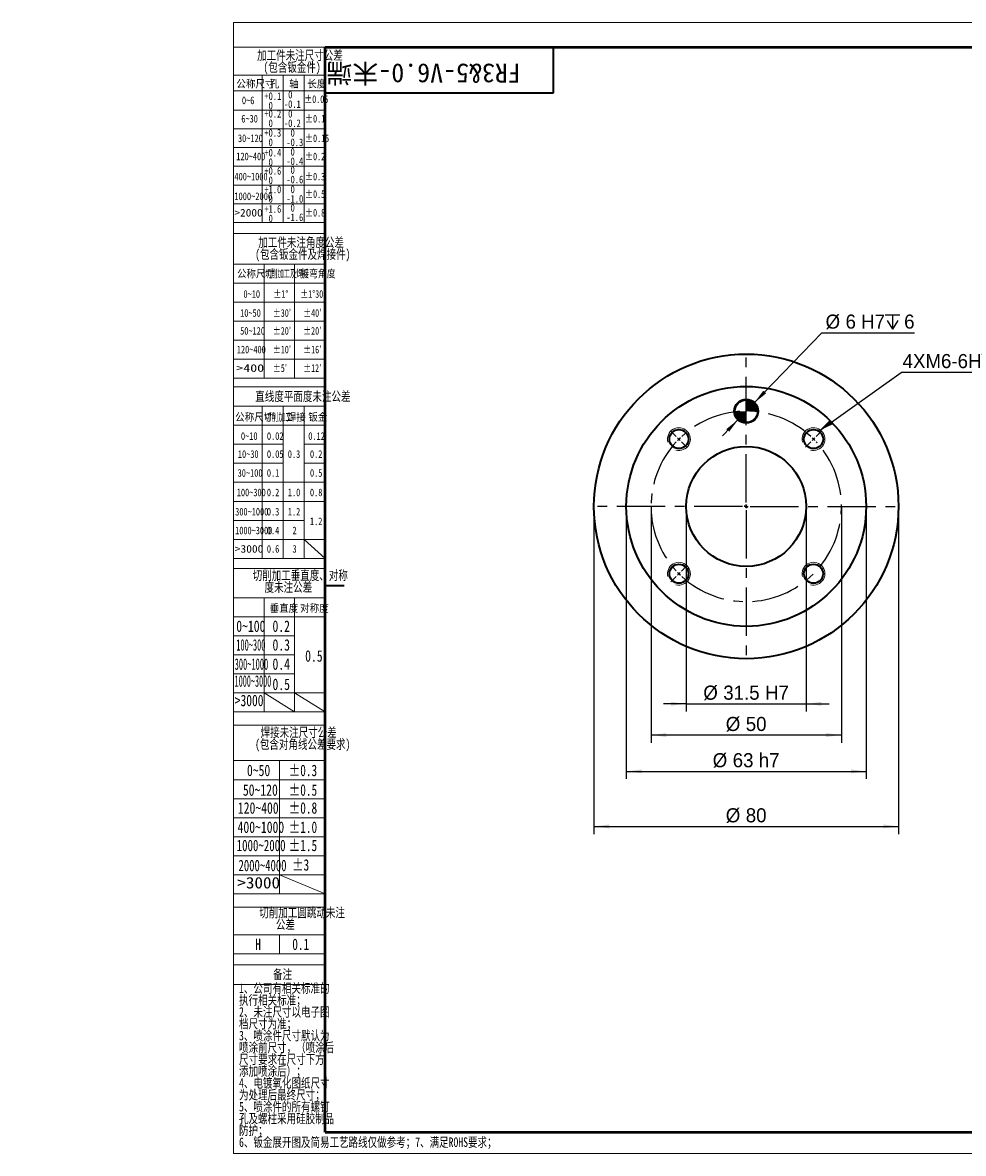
# Model space of a CAD drawing. Header units: millimetres. Extents: x -55 to 731, y 0 to 297.
# Tile 1 of 3: x -55 to 192, y 0 to 297. Entities that reach past the tile are written whole.
import ezdxf

# ---------------------------------------------------------------- set-up
doc = ezdxf.new("R2010")
doc.units = ezdxf.units.MM
doc.linetypes.add('CENTERX2', pattern=[20.32, 12.7, -2.54, 2.54, -2.54])
doc.layers.add('中心线层', color=6, linetype='CENTERX2', lineweight=25)
doc.layers.add('标注层', color=150, linetype='Continuous')
doc.styles.add('SLDTEXTSTYLE0', font='仿宋_GB2312', dxfattribs={"bigfont": 'bigfont'})
doc.styles.add('SLDTEXTSTYLE10', font='HYSWLONGFANGSONG.TTF', dxfattribs={"width": 0.610825, "bigfont": 'bigfont'})
doc.styles.add('SLDTEXTSTYLE11', font='HYSWLONGFANGSONG.TTF', dxfattribs={"width": 1.790313})
doc.styles.add('SLDTEXTSTYLE12', font='HYSWLONGFANGSONG.TTF', dxfattribs={"width": 0.681959, "bigfont": 'bigfont'})
doc.styles.add('SLDTEXTSTYLE13', font='HYSWLONGFANGSONG.TTF', dxfattribs={"width": 0.884144})
doc.styles.add('SLDTEXTSTYLE14', font='HYSWLONGFANGSONG.TTF', dxfattribs={"width": 0.713832})
doc.styles.add('SLDTEXTSTYLE15', font='HYSWLONGFANGSONG.TTF', dxfattribs={"width": 0.67478})
doc.styles.add('SLDTEXTSTYLE16', font='HYSWLONGFANGSONG.TTF', dxfattribs={"width": 0.616682})
doc.styles.add('SLDTEXTSTYLE17', font='HYSWLONGFANGSONG.TTF', dxfattribs={"width": 0.985122})
doc.styles.add('SLDTEXTSTYLE18', font='HYSWLONGFANGSONG.TTF', dxfattribs={"width": 0.932974})
doc.styles.add('SLDTEXTSTYLE19', font='HYSWLONGFANGSONG.TTF', dxfattribs={"width": 0.916112})
doc.styles.add('SLDTEXTSTYLE20', font='HYSWLONGFANGSONG.TTF', dxfattribs={"bigfont": 'bigfont'})
doc.styles.add('SLDTEXTSTYLE21', font='ARIAL.TTF', dxfattribs={"width": 0.948})
doc.styles.add('SLDTEXTSTYLE3', font='HYSWLONGFANGSONG.TTF', dxfattribs={"bigfont": 'bigfont'})
doc.styles.add('SLDTEXTSTYLE4', font='HYSWLONGFANGSONG.TTF')
doc.styles.add('SLDTEXTSTYLE5', font='HYSWLONGFANGSONG.TTF', dxfattribs={"width": 0.957143})
doc.styles.add('SLDTEXTSTYLE6', font='HYSWLONGFANGSONG.TTF', dxfattribs={"width": 0.968558})
doc.styles.add('SLDTEXTSTYLE7', font='HYSWLONGFANGSONG.TTF', dxfattribs={"width": 0.902411})
doc.styles.add('SLDTEXTSTYLE8', font='HYSWLONGFANGSONG.TTF', dxfattribs={"width": 1.466704})
doc.styles.add('SLDTEXTSTYLE9', font='HYSWLONGFANGSONG.TTF', dxfattribs={"width": 0.858748, "bigfont": 'bigfont'})
doc.styles.get("Standard").update_dxf_attribs({"font": '仿宋_GB2312'})
doc.dimstyles.new('SLDDIMSTYLE0', dxfattribs={"dimtxt": 3.595646, "dimasz": 4, "dimexe": 0, "dimexo": 0.0625, "dimgap": 0.898912, "dimtad": 0, "dimtih": 1, "dimtoh": 1, "dimrnd": 1e-09, "dimzin": 12, "dimdsep": 46, "dimtxsty": 'SLDTEXTSTYLE21', "dimsah": 1, "dimcen": 0, "dimadec": 0, "dimazin": 3, "dimtfac": 1, "dimtdec": 3, "dimtmove": 0, "dimatfit": 3, "dimfxl": 0, "dimfrac": 2, "dimtolj": 1, "dimarcsym": 0})
doc.dimstyles.new('SLDDIMSTYLE1', dxfattribs={"dimtxt": 3.595646, "dimasz": 4, "dimexe": 0, "dimexo": 0.0625, "dimgap": 0.898912, "dimtad": 2, "dimrnd": 1e-09, "dimzin": 12, "dimdsep": 46, "dimtxsty": 'SLDTEXTSTYLE21', "dimsah": 1, "dimcen": 0.09, "dimadec": 0, "dimazin": 3, "dimtfac": 1, "dimtdec": 3, "dimtofl": 0, "dimtmove": 0, "dimatfit": 3, "dimfxl": 0, "dimfrac": 2, "dimtolj": 1, "dimtzin": 12, "dimarcsym": 0})
doc.dimstyles.new('SLDDIMSTYLE2', dxfattribs={"dimtxt": 3.595646, "dimasz": 4, "dimexe": 0, "dimexo": 0.0625, "dimgap": 0.898912, "dimtad": 2, "dimrnd": 1e-09, "dimzin": 12, "dimdsep": 46, "dimtxsty": 'SLDTEXTSTYLE21', "dimsah": 1, "dimcen": 0.09, "dimadec": 0, "dimazin": 3, "dimtfac": 1, "dimtdec": 3, "dimtofl": 0, "dimtmove": 0, "dimatfit": 3, "dimfxl": 0, "dimfrac": 2, "dimtolj": 1, "dimtzin": 0, "dimarcsym": 0})
doc.dimstyles.new('SLDDIMSTYLE3', dxfattribs={"dimtxt": 3.595646, "dimasz": 4, "dimexe": 0, "dimexo": 0.0625, "dimgap": 0.898912, "dimtad": 2, "dimrnd": 1e-09, "dimzin": 12, "dimdsep": 46, "dimtxsty": 'SLDTEXTSTYLE21', "dimsah": 1, "dimcen": 0.09, "dimadec": 0, "dimazin": 3, "dimtfac": 1, "dimtdec": 3, "dimtmove": 0, "dimatfit": 0, "dimfxl": 0, "dimfrac": 2, "dimtolj": 1, "dimarcsym": 0})
doc.dimstyles.new('SLDDIMSTYLE4', dxfattribs={"dimtxt": 0.18, "dimasz": 4, "dimexe": 0, "dimexo": 0.0625, "dimgap": 0, "dimtad": 0, "dimtih": 1, "dimtoh": 1, "dimdec": 0, "dimrnd": 1e-09, "dimzin": 0, "dimdsep": 46, "dimtxsty": 'Standard', "dimsah": 1, "dimcen": 0.09, "dimadec": 0, "dimazin": 0, "dimtfac": 4, "dimtdec": 0, "dimtofl": 0, "dimtmove": 0, "dimatfit": 3, "dimfxl": 0, "dimfrac": 2, "dimtolj": 1, "dimtzin": 0, "dimarcsym": 0})

# ---------------------------------------------------------------- blocks, each defined once
blk = doc.blocks.new('SW_NOTE_2')
at = {"layer": '标注层', "color": 0, "char_height": 2.5, "attachment_point": 2, "style": 'SLDTEXTSTYLE3'}
for s, insert in [('\\M+189C1\\M+18D48\\M+18C8F\\M+196A2\\M+1928D\\M+18EDA\\M+190A1\\M+18CF6\\M+18DB7', (15.47, 3.22)), ('(\\M+195EF\\M+18ADC钣\\M+18BE0\\M+18C8F)', (13.41, 0.11))]:
    blk.add_mtext(s, dxfattribs=dict(at, insert=insert))
blk = doc.blocks.new('SW_NOTE_3')
at = {"layer": '标注层', "color": 0, "char_height": 2, "attachment_point": 1, "style": 'SLDTEXTSTYLE5'}
for s, insert in [('-0.1', (0, 0.09)), (' 0', (0, 2.58))]:
    blk.add_mtext(s, dxfattribs=dict(at, insert=insert))
blk = doc.blocks.new('SW_NOTE_4')
at = {"layer": '标注层', "color": 0, "char_height": 2, "attachment_point": 1, "style": 'SLDTEXTSTYLE5'}
for s, insert in [('+0.1', (0, 2.58)), (' 0', (0, 0.09))]:
    blk.add_mtext(s, dxfattribs=dict(at, insert=insert))
blk = doc.blocks.new('SW_NOTE_5')
at = {"layer": '标注层', "color": 0, "char_height": 2, "attachment_point": 1, "style": 'SLDTEXTSTYLE5'}
for s, insert in [('+0.2', (0, 2.58)), (' 0', (0, 0.09))]:
    blk.add_mtext(s, dxfattribs=dict(at, insert=insert))
blk = doc.blocks.new('SW_NOTE_6')
at = {"layer": '标注层', "color": 0, "char_height": 2, "attachment_point": 1, "style": 'SLDTEXTSTYLE5'}
for s, insert in [('+0.3', (0, 2.58)), (' 0', (0, 0.09))]:
    blk.add_mtext(s, dxfattribs=dict(at, insert=insert))
blk = doc.blocks.new('SW_NOTE_7')
at = {"layer": '标注层', "color": 0, "char_height": 2, "attachment_point": 1, "style": 'SLDTEXTSTYLE5'}
for s, insert in [('+0.4', (0, 2.58)), (' 0', (0, 0.09))]:
    blk.add_mtext(s, dxfattribs=dict(at, insert=insert))
blk = doc.blocks.new('SW_NOTE_8')
at = {"layer": '标注层', "color": 0, "char_height": 2, "attachment_point": 1, "style": 'SLDTEXTSTYLE5'}
for s, insert in [('-0.2', (0, 0.09)), (' 0', (0, 2.58))]:
    blk.add_mtext(s, dxfattribs=dict(at, insert=insert))
blk = doc.blocks.new('SW_NOTE_9')
at = {"layer": '标注层', "color": 0, "char_height": 2, "attachment_point": 1, "style": 'SLDTEXTSTYLE5'}
for s, insert in [('-0.3', (0, 0.09)), (' 0', (0, 2.58))]:
    blk.add_mtext(s, dxfattribs=dict(at, insert=insert))
blk = doc.blocks.new('SW_NOTE_10')
at = {"layer": '标注层', "color": 0, "char_height": 2, "attachment_point": 1, "style": 'SLDTEXTSTYLE5'}
for s, insert in [('-0.4', (0, 0.09)), (' 0', (0, 2.58))]:
    blk.add_mtext(s, dxfattribs=dict(at, insert=insert))
blk = doc.blocks.new('SW_NOTE_11')
at = {"layer": '标注层', "color": 0, "char_height": 2, "attachment_point": 1, "style": 'SLDTEXTSTYLE5'}
for s, insert in [('+0.6', (0, 2.58)), (' 0', (0, 0.09))]:
    blk.add_mtext(s, dxfattribs=dict(at, insert=insert))
blk = doc.blocks.new('SW_NOTE_12')
at = {"layer": '标注层', "color": 0, "char_height": 2, "attachment_point": 1, "style": 'SLDTEXTSTYLE5'}
for s, insert in [('-0.6', (0, 0.09)), (' 0', (0, 2.58))]:
    blk.add_mtext(s, dxfattribs=dict(at, insert=insert))
blk = doc.blocks.new('SW_NOTE_13')
at = {"layer": '标注层', "color": 0, "char_height": 2, "attachment_point": 1, "style": 'SLDTEXTSTYLE5'}
for s, insert in [('+1.0', (0, 2.58)), (' 0', (0, 0.09))]:
    blk.add_mtext(s, dxfattribs=dict(at, insert=insert))
blk = doc.blocks.new('SW_NOTE_14')
at = {"layer": '标注层', "color": 0, "char_height": 2, "attachment_point": 1, "style": 'SLDTEXTSTYLE5'}
for s, insert in [('-1.0', (0, 0.09)), (' 0', (0, 2.58))]:
    blk.add_mtext(s, dxfattribs=dict(at, insert=insert))
blk = doc.blocks.new('SW_NOTE_15')
at = {"layer": '标注层', "color": 0, "char_height": 2, "attachment_point": 1, "style": 'SLDTEXTSTYLE5'}
for s, insert in [('+1.6', (0, 2.58)), (' 0', (0, 0.09))]:
    blk.add_mtext(s, dxfattribs=dict(at, insert=insert))
blk = doc.blocks.new('SW_NOTE_16')
at = {"layer": '标注层', "color": 0, "char_height": 2, "attachment_point": 1, "style": 'SLDTEXTSTYLE5'}
for s, insert in [('-1.6', (0, 0.09)), (' 0', (0, 2.58))]:
    blk.add_mtext(s, dxfattribs=dict(at, insert=insert))
blk = doc.blocks.new('SW_NOTE_17')
at = {"layer": '标注层', "color": 0, "char_height": 2.5, "attachment_point": 2, "style": 'SLDTEXTSTYLE3'}
for s, insert in [('\\M+189C1\\M+18D48\\M+18C8F\\M+196A2\\M+1928D\\M+18A70\\M+19378\\M+18CF6\\M+18DB7', (15.47, 3.22)), ('(\\M+195EF\\M+18ADC钣\\M+18BE0\\M+18C8F\\M+18B79焊\\M+190DA\\M+18C8F)', (15.91, 0.11))]:
    blk.add_mtext(s, dxfattribs=dict(at, insert=insert))
blk = doc.blocks.new('SW_NOTE_18')
at = {"layer": '标注层', "color": 0, "char_height": 2.5, "attachment_point": 2, "style": 'SLDTEXTSTYLE3'}
for s, insert in [('\\M+190D8\\M+18DED\\M+189C1\\M+18D48\\M+19082\\M+192BC\\M+19378\\M+18141对\\M+18FCC', (17.19, 3.22)), ('\\M+19378\\M+196A2\\M+1928D\\M+18CF6\\M+18DB7', (14.06, 0.11))]:
    blk.add_mtext(s, dxfattribs=dict(at, insert=insert))
blk = doc.blocks.new('SW_NOTE_19')
at = {"layer": '标注层', "color": 0, "char_height": 2.5, "attachment_point": 2, "style": 'SLDTEXTSTYLE3'}
for s, insert in [('焊\\M+190DA\\M+196A2\\M+1928D\\M+18EDA\\M+190A1\\M+18CF6\\M+18DB7', (13.75, 3.22)), ('(\\M+195EF\\M+18ADC对\\M+18A70线\\M+18CF6\\M+18DB7\\M+19776\\M+18B81)', (14.82, 0.11))]:
    blk.add_mtext(s, dxfattribs=dict(at, insert=insert))
blk = doc.blocks.new('SW_NOTE_20')
at = {"layer": '标注层', "color": 0, "char_height": 2.5, "attachment_point": 2, "style": 'SLDTEXTSTYLE3'}
for s, insert in [('\\M+190D8\\M+18DED\\M+189C1\\M+18D48圆\\M+192B5动\\M+196A2\\M+1928D', (15.47, 3.22)), ('\\M+18CF6\\M+18DB7', (11.09, 0.11))]:
    blk.add_mtext(s, dxfattribs=dict(at, insert=insert))
blk = doc.blocks.new('SW_NOTE_21')
at = {"layer": '标注层', "color": 0, "char_height": 2.5, "attachment_point": 1, "style": 'SLDTEXTSTYLE3'}
for s, insert in [('1\\M+18141\\M+18CF6\\M+18E69\\M+1974C\\M+1918A关标\\M+18F79\\M+19349', (0, 3.22)), ('执\\M+18D73\\M+1918A关标\\M+18F79\\M+18147', (0, 0.11)), ('2\\M+18141\\M+196A2\\M+1928D\\M+18EDA\\M+190A1\\M+188C8电\\M+18E71图', (0, -3)), ('\\M+19E83\\M+18EDA\\M+190A1为\\M+18F79\\M+18147', (0, -6.11)), ('3\\M+18141喷涂\\M+18C8F\\M+18EDA\\M+190A1\\M+1E0D2认为', (0, -9.22)), ('喷涂\\M+1914F\\M+18EDA\\M+190A1\\M+18143\\M+18169喷涂\\M+18D40', (0, -12.33)), ('\\M+18EDA\\M+190A1\\M+19776\\M+18B81\\M+18DDD\\M+18EDA\\M+190A1\\M+189BA\\M+195FB', (0, -15.44)), ('\\M+19359\\M+189C1喷涂\\M+18D40\\M+1816A\\M+18147', (0, -18.56)), ('4\\M+18141电镀氧\\M+189BB图纸\\M+18EDA\\M+190A1', (0, -21.67)), ('为处\\M+1979D\\M+18D40\\M+18DC5终\\M+18EDA\\M+190A1\\M+18147', (0, -24.78)), ('5\\M+18141喷涂\\M+18C8F\\M+19349\\M+18F8A\\M+1974C\\M+19786钉', (0, -27.89)), ('\\M+18D45\\M+18B79\\M+19786\\M+1928C\\M+18DD1\\M+19770\\M+1E1E9胶\\M+190A7\\M+19569', (0, -31)), ('\\M+19668护\\M+18147', (0, -34.11))]:
    blk.add_mtext(s, dxfattribs=dict(at, insert=insert))
blk = doc.blocks.new('SW_SYMBOL_HOLE_DEPTH')
at = {"layer": '标注层', "color": 0}
for p, q in [((0, 875), (800, 875)), ((400, 875), (400, 75)), ((100, 555), (400, 75)), ((700, 555), (400, 75))]:
    blk.add_line(p, q, dxfattribs=at)
blk = doc.blocks.new('_D')
at = {"layer": '标注层'}
for p, q in [((136.73, 197.49), (154.5, 215.95)), ((154.5, 215.95), (178.89, 215.95)), ((132.57, 193.17), (136.73, 197.49)), ((132.57, 193.17), (128.41, 188.84))]:
    blk.add_line(p, q, dxfattribs=at)
for points in [[(136.73, 197.49), (139.87, 200.02), (139.15, 200.72)], [(132.57, 193.17), (129.44, 190.63), (130.16, 189.94)]]:
    blk.add_solid(points, dxfattribs=at)
at = {"layer": '标注层', "xscale": 0.004774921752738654, "yscale": 0.004774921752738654, "zscale": 0.004774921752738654}
blk.add_blockref('SW_SYMBOL_HOLE_DEPTH', (171.17, 216.48), dxfattribs=at)
at = {"layer": '标注层', "attachment_point": 1, "style": 'SLDTEXTSTYLE21'}
for s, insert, char_height in [('%%c', (155.5, 220.72), 3.704), ('6', (160.75, 220.72), 3.7), (' H7', (163.49, 220.72), 3.704), ('6', (176.14, 220.72), 3.7)]:
    blk.add_mtext(s, dxfattribs=dict(at, insert=insert, char_height=char_height))
blk = doc.blocks.new('_D_1')
at = {"layer": '标注层'}
for p, q in [((94.65, 170.33), (94.65, 84.28)), ((174.65, 170.33), (174.65, 84.28)), ((94.65, 86.28), (174.65, 86.28))]:
    blk.add_line(p, q, dxfattribs=at)
for points in [[(94.65, 86.28), (98.65, 85.78), (98.65, 86.78)], [(174.65, 86.28), (170.65, 86.78), (170.65, 85.78)]]:
    blk.add_solid(points, dxfattribs=at)
at = {"layer": '标注层', "char_height": 3.704, "attachment_point": 1, "style": 'SLDTEXTSTYLE21'}
for s, insert in [('%%c', (129.28, 91.05)), ('80', (134.53, 91.05))]:
    blk.add_mtext(s, dxfattribs=dict(at, insert=insert))
blk = doc.blocks.new('_D_2')
at = {"layer": '标注层'}
for p, q in [((103.15, 170.33), (103.15, 98.74)), ((166.15, 170.33), (166.15, 98.74)), ((103.15, 100.74), (166.15, 100.74))]:
    blk.add_line(p, q, dxfattribs=at)
for points in [[(103.15, 100.74), (107.15, 100.24), (107.15, 101.24)], [(166.15, 100.74), (162.15, 101.24), (162.15, 100.24)]]:
    blk.add_solid(points, dxfattribs=at)
at = {"layer": '标注层', "char_height": 3.704, "attachment_point": 1, "style": 'SLDTEXTSTYLE21'}
for s, insert in [('%%c', (125.85, 105.52)), ('63', (131.1, 105.52)), (' h7', (136.59, 105.52))]:
    blk.add_mtext(s, dxfattribs=dict(at, insert=insert))
blk = doc.blocks.new('_D_3')
at = {"layer": '标注层'}
for p, q in [((118.9, 170.33), (118.9, 116.48)), ((150.4, 170.33), (150.4, 116.48)), ((118.9, 118.48), (112.9, 118.48)), ((118.9, 118.48), (150.4, 118.48)), ((150.4, 118.48), (156.4, 118.48))]:
    blk.add_line(p, q, dxfattribs=at)
for points in [[(118.9, 118.48), (114.9, 118.98), (114.9, 117.98)], [(150.4, 118.48), (154.4, 117.98), (154.4, 118.98)]]:
    blk.add_solid(points, dxfattribs=at)
at = {"layer": '标注层', "char_height": 3.704, "attachment_point": 1, "style": 'SLDTEXTSTYLE21'}
for s, insert in [('%%c', (123.38, 123.26)), ('31.5', (128.63, 123.26)), (' H7', (138.23, 123.26))]:
    blk.add_mtext(s, dxfattribs=dict(at, insert=insert))
blk = doc.blocks.new('_D_4')
at = {"layer": '标注层'}
for p, q in [((109.65, 170.33), (109.65, 108.27)), ((159.65, 170.33), (159.65, 108.27)), ((159.65, 110.27), (109.65, 110.27))]:
    blk.add_line(p, q, dxfattribs=at)
for points in [[(109.65, 110.27), (113.65, 109.77), (113.65, 110.77)], [(159.65, 110.27), (155.65, 110.77), (155.65, 109.77)]]:
    blk.add_solid(points, dxfattribs=at)
at = {"layer": '标注层', "char_height": 3.704, "attachment_point": 1, "style": 'SLDTEXTSTYLE21'}
for s, insert in [('%%c', (129.28, 115.04)), ('50', (134.53, 115.04))]:
    blk.add_mtext(s, dxfattribs=dict(at, insert=insert))
blk = doc.blocks.new('SW_NOTE_22')
at = {"layer": '标注层', "color": 0}
blk.add_line((35.31, 0), (0, 0), dxfattribs=at)
at = {"layer": '标注层', "color": 0, "xscale": 0.004774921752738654, "yscale": 0.004774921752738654, "zscale": 0.004774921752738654}
blk.add_blockref('SW_SYMBOL_HOLE_DEPTH', (21.24, 0.62), dxfattribs=at)
at = {"layer": '标注层', "color": 0, "char_height": 3.704, "attachment_point": 1, "style": 'SLDTEXTSTYLE21'}
for s, insert in [('4XM6-6H', (0.39, 4.86)), ('12.5', (26.21, 4.86))]:
    blk.add_mtext(s, dxfattribs=dict(at, insert=insert))
blk = doc.blocks.new('SW_CENTERMARKSYMBOL_0')
at = {"layer": '中心线层', "color": 0}
for p, q in [((0, 1), (0, 40.5)), ((-1, 0), (-40.5, 0)), ((0, 0), (-0.5, 0)), ((0, 0), (0, 0.5)), ((0, 0), (0, -0.5)), ((0, 0), (0.5, 0)), ((1, 0), (40.5, 0)), ((0, -1), (0, -40.5))]:
    blk.add_line(p, q, dxfattribs=at)
blk = doc.blocks.new('SW_CENTERMARKSYMBOL_1')
at = {"layer": '中心线层', "color": 0}
for p, q in [((0, 1), (0, 16.25)), ((-1, 0), (-16.25, 0)), ((0, 0), (-0.5, 0)), ((0, 0), (0, 0.5)), ((0, 0), (0, -0.5)), ((0, 0), (0.5, 0)), ((1, 0), (16.25, 0)), ((0, -1), (0, -16.25))]:
    blk.add_line(p, q, dxfattribs=at)
blk = doc.blocks.new('SW_CENTERMARKSYMBOL_2')
at = {"layer": '中心线层', "color": 0}
for p, q in [((-0.71, 36.06), (-2.12, 37.48)), ((0, 35.36), (-0.35, 35.71)), ((35.36, 35.36), (35.71, 35.71)), ((36.06, 36.06), (37.48, 37.48)), ((0, 35.36), (0.35, 35)), ((0.71, 34.65), (2.12, 33.23)), ((34.65, 34.65), (33.23, 33.23)), ((35.36, 35.36), (35, 35)), ((17.68, 17.68), (17.22, 17.87)), ((17.68, 17.68), (17.87, 18.14)), ((17.68, 17.68), (17.49, 17.22)), ((17.68, 17.68), (18.14, 17.49)), ((0, 0), (-0.35, -0.35)), ((0, 0), (0.35, 0.35)), ((0.71, 0.71), (2.12, 2.12)), ((-0.71, -0.71), (-2.12, -2.12))]:
    blk.add_line(p, q, dxfattribs=at)
for start, end in [(47.2918, 132.7082), (133.8541, 135), (45, 46.1459), (137.2918, 222.7082), (135, 136.1459), (227.2918, 42.7082), (43.8541, 45), (223.8541, 225), (225, 226.1459)]:
    blk.add_arc((17.68, 17.68), 25, start, end, dxfattribs=at)
blk = doc.blocks.new('SW_DOWELSYMBOL_0')
at = {"linetype": 'Continuous', "lineweight": 0}
h = blk.add_hatch(color=0, dxfattribs=at)
edge = h.paths.add_edge_path(flags=0)
edge.add_arc((0, 0), 0.0043, 0, 90)
edge.add_line((0, 0), (0, 0))
edge.add_line((0, 0), (0, 0))
h = blk.add_hatch(color=0, dxfattribs=at)
edge = h.paths.add_edge_path(flags=0)
edge.add_arc((0, 0), 0.0043, 180, 270)
edge.add_line((0, 0), (0, 0))
edge.add_line((0, 0), (0, 0))
at = {"color": 0, "linetype": 'Continuous', "lineweight": 0}
blk.add_circle((0, 0), 0.0043, dxfattribs=at)
blk = doc.blocks.new('SW_DOWELSYMBOL_1')
at = {"linetype": 'Continuous', "lineweight": 0}
h = blk.add_hatch(color=0, dxfattribs=at)
edge = h.paths.add_edge_path(flags=0)
edge.add_arc((0, 0), 3, 0, 90)
edge.add_line((0, 3), (0, 0))
edge.add_line((0, 0), (3, 0))
h = blk.add_hatch(color=0, dxfattribs=at)
edge = h.paths.add_edge_path(flags=0)
edge.add_arc((0, 0), 3, 180, 270)
edge.add_line((0, -3), (0, 0))
edge.add_line((0, 0), (-3, 0))
at = {"color": 0, "linetype": 'Continuous', "lineweight": 0}
blk.add_circle((0, 0), 3, dxfattribs=at)

msp = doc.modelspace()

# ---------------------------------------------------------------- linework, layer by layer
at = {"color": 7, "linetype": 'Continuous', "lineweight": 18}
for p, q in [((-0.001, 297.397), (419.993, 297.397)), ((-0.001, 297.397), (-0.001, 0.397)), ((-0.001, 0.397), (419.993, 0.397))]:
    msp.add_line(p, q, dxfattribs=at)
at = {"color": 1, "linetype": 'Continuous', "lineweight": 18}
for p, q in [((23.996, 290.989), (-0.001, 290.989)), ((-0.001, 290.989), (-0.001, 0.397)), ((7.493, 283.573), (-0.001, 283.573)), ((7.493, 283.573), (7.493, 279.573)), ((7.493, 283.573), (12.994, 283.573)), ((12.994, 283.573), (12.994, 244.9)), ((18.495, 283.573), (12.994, 283.573)), ((18.495, 283.573), (18.495, 244.9)), ((18.495, 283.573), (23.996, 283.573)), ((-0.004, 279.449), (23.996, 279.449)), ((7.493, 279.954), (7.493, 244.9)), ((-0.004, 274.4), (23.996, 274.4)), ((-0.004, 269.484), (23.996, 269.484)), ((-0.004, 264.567), (23.996, 264.567)), ((-0.004, 259.65), (23.996, 259.65)), ((-0.004, 254.733), (23.996, 254.733)), ((-0.004, 249.817), (23.996, 249.817)), ((-0.004, 244.9), (23.996, 244.9)), ((-0.001, 241.972), (23.996, 241.972)), ((7.993, 233.995), (-0.001, 233.995)), ((7.993, 233.995), (7.993, 203.995)), ((7.993, 233.995), (15.993, 233.995)), ((15.993, 233.995), (15.993, 203.995)), ((15.993, 233.995), (23.996, 233.995)), ((-0.001, 228.995), (23.996, 228.995)), ((-0.001, 223.995), (23.996, 223.995)), ((-0.001, 218.995), (23.996, 218.995)), ((-0.001, 213.995), (23.996, 213.995)), ((-0.001, 208.995), (23.996, 208.995)), ((-0.001, 203.995), (23.996, 203.995)), ((-0.001, 201.74), (23.996, 201.74)), ((7.496, 196.653), (-0.001, 196.653)), ((7.496, 196.653), (7.496, 156.653)), ((12.996, 196.653), (7.496, 196.653)), ((12.996, 196.653), (12.996, 156.653)), ((18.496, 196.653), (12.996, 196.653)), ((18.496, 196.653), (18.496, 156.653)), ((18.496, 196.653), (23.996, 196.653)), ((-0.001, 191.653), (23.996, 191.653)), ((-0.001, 186.653), (12.996, 186.653)), ((18.496, 186.653), (23.996, 186.653)), ((-0.001, 181.653), (12.996, 181.653)), ((18.496, 181.653), (23.994, 181.653)), ((-0.001, 176.653), (23.996, 176.653)), ((-0.001, 171.653), (23.996, 171.653)), ((-0.005, 166.653), (18.496, 166.653)), ((-0.001, 161.653), (23.996, 161.653)), ((18.496, 161.592), (23.996, 156.653)), ((-0.001, 156.653), (23.996, 156.653)), ((-0.001, 154.008), (23.996, 154.008)), ((-0.001, 146.343), (7.998, 146.343)), ((7.998, 146.343), (7.998, 116.334)), ((15.997, 146.343), (7.998, 146.343)), ((15.997, 146.343), (15.997, 116.334)), ((15.997, 146.343), (23.996, 146.343)), ((-0.001, 141.343), (23.996, 141.343)), ((-0.007, 136.341), (15.997, 136.341)), ((-0.007, 131.339), (15.997, 131.339)), ((-0.007, 126.338), (15.997, 126.338)), ((-0.001, 121.336), (23.996, 121.336)), ((7.998, 121.336), (15.997, 116.334)), ((15.997, 121.327), (23.996, 116.334)), ((-0.001, 116.334), (23.996, 116.334)), ((23.996, 116.334), (23.969, 116.422)), ((-0.001, 112.864), (23.996, 112.864)), ((-0.001, 103.551), (11.998, 103.551)), ((11.998, 103.551), (11.998, 68.551)), ((23.996, 103.551), (11.998, 103.551)), ((-0.001, 98.551), (23.996, 98.551)), ((-0.001, 93.551), (23.996, 93.551)), ((-0.001, 88.551), (23.996, 88.551)), ((-0.001, 83.551), (23.996, 83.551)), ((-0.001, 78.551), (23.996, 78.551)), ((-0.001, 73.551), (23.996, 73.551)), ((11.998, 73.542), (23.996, 68.551)), ((-0.001, 68.551), (23.996, 68.551)), ((-0.001, 65.093), (23.996, 65.093)), ((-0.001, 57.803), (23.996, 57.803)), ((11.998, 57.803), (11.998, 52.803)), ((-0.001, 52.803), (23.996, 52.803)), ((-0.001, 49.905), (23.996, 49.905)), ((-0.001, 44.751), (23.996, 44.751))]:
    msp.add_line(p, q, dxfattribs=at)
at = {"color": 7, "linetype": 'Continuous', "lineweight": 50}
for p, q in [((23.996, 5.989), (23.996, 290.989)), ((23.996, 290.989), (413.996, 290.989)), ((23.996, 5.989), (413.996, 5.989))]:
    msp.add_line(p, q, dxfattribs=at)
at = {"color": 7, "linetype": 'Continuous', "lineweight": 35}
for p, q in [((83.996, 278.989), (83.996, 290.989)), ((23.996, 278.989), (83.996, 278.989)), ((28.996, 149.489), (23.996, 149.489))]:
    msp.add_line(p, q, dxfattribs=at)
at = {"color": 1, "linetype": 'CENTERX2', "lineweight": 18}
for p, q in [((-0.001, 146.343), (23.996, 146.343)), ((-0.001, 103.551), (23.996, 103.551))]:
    msp.add_line(p, q, dxfattribs=at)
at = {"color": 7, "linetype": 'Continuous', "lineweight": 35}
for centre, radius in [((134.65, 170.328), 40), ((134.65, 170.328), 31.5), ((134.65, 195.328), 3.15), ((134.65, 195.328), 3), ((134.65, 195.328), 0.0043), ((116.973, 188.006), 2.5), ((152.328, 188.006), 2.5), ((134.65, 170.328), 15.75), ((116.973, 152.651), 2.5), ((152.328, 152.651), 2.5)]:
    msp.add_circle(centre, radius, dxfattribs=at)
at = {"color": 7, "linetype": 'Continuous', "lineweight": 18}
for centre in [(116.973, 188.006), (152.328, 188.006), (116.973, 152.651), (152.328, 152.651)]:
    msp.add_arc(centre, 3, 255, 195, dxfattribs=at)

# ---------------------------------------------------------------- block references
at = {"color": 7, "linetype": 'Continuous', "lineweight": 0}
for name in ['SW_DOWELSYMBOL_1', 'SW_DOWELSYMBOL_0']:
    msp.add_blockref(name, (134.65, 195.328), dxfattribs=at)
at = {"layer": '中心线层'}
for name, p in [('SW_CENTERMARKSYMBOL_0', (134.65, 170.328)), ('SW_CENTERMARKSYMBOL_2', (116.973, 152.651)), ('SW_CENTERMARKSYMBOL_1', (134.65, 170.328))]:
    msp.add_blockref(name, p, dxfattribs=at)
at = {"layer": '标注层', "color": 1}
for name, p in [('SW_NOTE_2', (1.944, 286.857)), ('SW_NOTE_3', (13.213, 276.905)), ('SW_NOTE_4', (8.072, 276.509)), ('SW_NOTE_5', (8.072, 271.887)), ('SW_NOTE_8', (13.213, 271.887)), ('SW_NOTE_6', (8.072, 266.861)), ('SW_NOTE_9', (13.847, 266.861)), ('SW_NOTE_10', (13.847, 261.897)), ('SW_NOTE_7', (8.072, 261.661)), ('SW_NOTE_11', (8.072, 256.888)), ('SW_NOTE_12', (13.849, 257.112)), ('SW_NOTE_13', (8.072, 252.014)), ('SW_NOTE_14', (13.849, 252.014)), ('SW_NOTE_15', (8.072, 246.88)), ('SW_NOTE_16', (13.849, 247.187)), ('SW_NOTE_17', (2.257, 237.725)), ('SW_NOTE_18', (0.308, 150.27)), ('SW_NOTE_19', (3.327, 109.014)), ('SW_NOTE_20', (2.503, 61.68)), ('SW_NOTE_21', (1.414, 41.815))]:
    msp.add_blockref(name, p, dxfattribs=at)
at = {"layer": '标注层'}
msp.add_blockref('SW_NOTE_22', (175.35, 205.492), dxfattribs=at)

# ---------------------------------------------------------------- texts
at = {"color": 7, "linetype": 'Continuous', "lineweight": 0, "insert": (49.899, 281.593), "char_height": 5, "attachment_point": 2, "rotation": 180, "style": 'SLDTEXTSTYLE0'}
msp.add_mtext('FR3&5-V6.0-\\M+19696\\M+1925B', dxfattribs=at)
at = {"layer": '标注层', "color": 1}
for s, insert, char_height, attachment_point, style in [('\\M+18CF6\\M+18FCC\\M+18EDA\\M+190A1', (0.724, 282.33), 2, 1, 'SLDTEXTSTYLE3'), ('\\M+18D45', (9.508, 282.33), 2, 1, 'SLDTEXTSTYLE3'), ('轴', (14.599, 282.33), 2, 1, 'SLDTEXTSTYLE3'), ('长\\M+19378', (19.323, 282.33), 2, 1, 'SLDTEXTSTYLE3'), ('0~6', (2.172, 277.982), 2, 1, 'SLDTEXTSTYLE4'), ('±0.05', (18.534, 278.289), 2, 1, 'SLDTEXTSTYLE6'), ('±0.1', (18.748, 273.163), 2, 1, 'SLDTEXTSTYLE6'), ('6~30', (2.008, 273.163), 2, 1, 'SLDTEXTSTYLE4'), ('30~120', (1.129, 268.019), 2, 1, 'SLDTEXTSTYLE4'), ('±0.15', (18.748, 268.019), 2, 1, 'SLDTEXTSTYLE6'), ('120~400', (0.69, 263.255), 2, 1, 'SLDTEXTSTYLE4'), ('±0.2', (18.748, 263.255), 2, 1, 'SLDTEXTSTYLE6'), ('400~1000', (0.21, 257.971), 2, 1, 'SLDTEXTSTYLE4'), ('±0.3', (18.748, 257.971), 2, 1, 'SLDTEXTSTYLE6'), ('1000~2000', (0.171, 252.782), 2, 1, 'SLDTEXTSTYLE7'), ('±0.5', (18.748, 253.362), 2, 1, 'SLDTEXTSTYLE6'), ('>2000', (0.171, 248.469), 2, 1, 'SLDTEXTSTYLE8'), ('±0.8', (18.748, 248.469), 2, 1, 'SLDTEXTSTYLE6'), ('\\M+18CF6\\M+18FCC\\M+18EDA\\M+190A1', (0.873, 232.466), 2, 1, 'SLDTEXTSTYLE3'), ('\\M+190D8\\M+18DED\\M+189C1\\M+18D48\\M+18B79焊\\M+190DA', (8.203, 232.466), 2, 1, 'SLDTEXTSTYLE10'), ('\\M+190DC\\M+19C5E\\M+18A70\\M+19378', (17.494, 232.466), 2, 1, 'SLDTEXTSTYLE9'), ('0~10', (2.58, 227.122), 2, 1, 'SLDTEXTSTYLE4'), ('±1°', (10.411, 227.122), 2, 1, 'SLDTEXTSTYLE6'), ('\\M+1817D1\\M+1818B30\\M+1818C', (17.494, 227.122), 2, 1, 'SLDTEXTSTYLE9'), ('10~50', (1.703, 222.132), 2, 1, 'SLDTEXTSTYLE4'), ('\\M+1817D30\\M+1818C', (10.279, 222.132), 2, 1, 'SLDTEXTSTYLE9'), ('\\M+1817D40\\M+1818C', (18.244, 222.132), 2, 1, 'SLDTEXTSTYLE9'), ('50~120', (1.703, 217.449), 2, 1, 'SLDTEXTSTYLE4'), ('\\M+1817D20\\M+1818C', (10.279, 217.449), 2, 1, 'SLDTEXTSTYLE9'), ('\\M+1817D20\\M+1818C', (18.244, 217.449), 2, 1, 'SLDTEXTSTYLE9'), ('120~400', (0.825, 212.544), 2, 1, 'SLDTEXTSTYLE4'), ('\\M+1817D10\\M+1818C', (10.279, 212.544), 2, 1, 'SLDTEXTSTYLE9'), ('\\M+1817D16\\M+1818C', (18.246, 212.544), 2, 1, 'SLDTEXTSTYLE9'), ('>400', (0.701, 207.661), 2, 1, 'SLDTEXTSTYLE11'), ('\\M+1817D5\\M+1818C', (10.279, 207.661), 2, 1, 'SLDTEXTSTYLE9'), ('\\M+1817D12\\M+1818C', (18.246, 207.661), 2, 1, 'SLDTEXTSTYLE9'), ('\\M+192BC线\\M+19378\\M+195BD\\M+196CA\\M+19378\\M+196A2\\M+1928D\\M+18CF6\\M+18DB7', (18.191, 200.489), 2.5, 2, 'SLDTEXTSTYLE3'), ('\\M+18CF6\\M+18FCC\\M+18EDA\\M+190A1', (0.397, 194.798), 2, 1, 'SLDTEXTSTYLE3'), ('\\M+190D8\\M+18DED\\M+189C1\\M+18D48', (8.05, 194.798), 2, 1, 'SLDTEXTSTYLE12'), ('焊\\M+190DA', (13.945, 194.798), 2, 1, 'SLDTEXTSTYLE3'), ('钣\\M+18BE0', (19.609, 194.798), 2, 1, 'SLDTEXTSTYLE3'), ('0~10', (1.909, 189.807), 2, 1, 'SLDTEXTSTYLE4'), ('0.02', (8.739, 189.807), 2, 1, 'SLDTEXTSTYLE4'), ('0.12', (19.605, 189.807), 2, 1, 'SLDTEXTSTYLE4'), ('10~30', (1.108, 185.077), 2, 1, 'SLDTEXTSTYLE4'), ('0.05', (8.739, 185.077), 2, 1, 'SLDTEXTSTYLE4'), ('0.3', (14.229, 185.077), 2, 1, 'SLDTEXTSTYLE4'), ('0.2', (20.044, 185.077), 2, 1, 'SLDTEXTSTYLE4'), ('30~100', (1.048, 180.123), 2, 1, 'SLDTEXTSTYLE4'), ('0.1', (8.727, 180.123), 2, 1, 'SLDTEXTSTYLE4'), ('0.5', (20.044, 180.123), 2, 1, 'SLDTEXTSTYLE4'), ('100~300', (0.825, 175.003), 2, 1, 'SLDTEXTSTYLE4'), ('0.2', (8.727, 175.003), 2, 1, 'SLDTEXTSTYLE4'), ('1.0', (14.229, 175.003), 2, 1, 'SLDTEXTSTYLE4'), ('0.8', (20.044, 175.003), 2, 1, 'SLDTEXTSTYLE4'), ('300~1000', (0.398, 169.944), 2, 1, 'SLDTEXTSTYLE4'), ('0.3', (8.727, 169.944), 2, 1, 'SLDTEXTSTYLE4'), ('1.2', (14.229, 169.944), 2, 1, 'SLDTEXTSTYLE4'), ('1.2', (20.041, 167.41), 2, 1, 'SLDTEXTSTYLE4'), ('1000~3000', (0.398, 165.012), 2, 1, 'SLDTEXTSTYLE13'), ('0.4', (8.727, 165.012), 2, 1, 'SLDTEXTSTYLE4'), ('2', (15.454, 165.012), 2, 1, 'SLDTEXTSTYLE4'), ('>3000', (0.308, 160.178), 2, 1, 'SLDTEXTSTYLE8'), ('0.6', (8.727, 160.178), 2, 1, 'SLDTEXTSTYLE4'), ('3', (15.454, 160.178), 2, 1, 'SLDTEXTSTYLE4'), ('\\M+19082\\M+192BC\\M+19378', (9.45, 144.605), 2, 1, 'SLDTEXTSTYLE3'), ('对\\M+18FCC\\M+19378', (17.468, 144.605), 2, 1, 'SLDTEXTSTYLE3'), ('0~100', (0.685, 140.367), 3, 1, 'SLDTEXTSTYLE4'), ('0.2', (10.198, 140.367), 3, 1, 'SLDTEXTSTYLE4'), ('100~300', (0.695, 135.452), 3, 1, 'SLDTEXTSTYLE14'), ('0.3', (10.198, 135.452), 3, 1, 'SLDTEXTSTYLE4'), ('0.5', (18.776, 132.546), 3, 1, 'SLDTEXTSTYLE4'), ('300~1000', (0.262, 130.411), 3, 1, 'SLDTEXTSTYLE15'), ('0.4', (10.198, 130.411), 3, 1, 'SLDTEXTSTYLE4'), ('1000~3000', (0.254, 125.96), 3, 1, 'SLDTEXTSTYLE16'), ('0.5', (10.198, 125.099), 3, 1, 'SLDTEXTSTYLE4'), ('>3000', (0.296, 120.862), 3, 1, 'SLDTEXTSTYLE17'), ('0~50', (3.488, 102.492), 3, 1, 'SLDTEXTSTYLE4'), ('±0.3', (14.521, 102.492), 3, 1, 'SLDTEXTSTYLE6'), ('50~120', (2.422, 97.336), 3, 1, 'SLDTEXTSTYLE4'), ('±0.5', (14.521, 97.336), 3, 1, 'SLDTEXTSTYLE6'), ('120~400', (1.105, 92.619), 3, 1, 'SLDTEXTSTYLE4'), ('±0.8', (14.521, 92.619), 3, 1, 'SLDTEXTSTYLE6'), ('400~1000', (1.029, 87.573), 3, 1, 'SLDTEXTSTYLE4'), ('±1.0', (14.521, 87.573), 3, 1, 'SLDTEXTSTYLE6'), ('1000~2000', (0.784, 82.784), 3, 1, 'SLDTEXTSTYLE18'), ('±1.5', (14.521, 82.784), 3, 1, 'SLDTEXTSTYLE6'), ('2000~4000', (1.27, 77.526), 3, 1, 'SLDTEXTSTYLE19'), ('±3', (15.394, 77.671), 3, 1, 'SLDTEXTSTYLE6'), ('>3000', (0.965, 72.984), 3, 1, 'SLDTEXTSTYLE8'), ('H', (5.661, 56.826), 3, 1, 'SLDTEXTSTYLE6'), ('0.1', (15.394, 56.826), 3, 1, 'SLDTEXTSTYLE6'), ('备\\M+1928D', (12.858, 48.69), 2.5, 2, 'SLDTEXTSTYLE20'), ('6\\M+18141钣\\M+18BE0\\M+19357开图\\M+18B79简\\M+188D5\\M+18D48艺\\M+19848线仅\\M+198F4\\M+18E51\\M+18D6C\\M+181477\\M+18141满\\M+191ABROHS\\M+19776\\M+18B81\\M+18147', (1.414, 4.593), 2.5, 1, 'SLDTEXTSTYLE3')]:
    msp.add_mtext(s, dxfattribs=dict(at, insert=insert, char_height=char_height, attachment_point=attachment_point, style=style))

# ---------------------------------------------------------------- dimensions: what is measured, and where the dimension line sits
at = {"layer": '标注层'}
dim = msp.add_diameter_dim_2p(p1=(136.731, 197.49), p2=(132.57, 193.167), text='<>H7{\\fGDT;x}6', dimstyle='SLDDIMSTYLE0', dxfattribs=at)
dim.commit()
dim.dimension.update_dxf_attribs({"geometry": '_D', "text_midpoint": (167.195, 218.943), "dimtype": 163})
for base, p1, p2, text, dimstyle, picture, middle in [((174.65, 86.279), (94.65, 170.328), (174.65, 170.328), '%%c<>', 'SLDDIMSTYLE1', '_D_1', (134.65, 86.279)), ((166.15, 100.741), (103.15, 170.328), (166.15, 170.328), '%%c<>h7', 'SLDDIMSTYLE2', '_D_2', (134.65, 100.741)), ((150.4, 118.482), (118.9, 170.328), (150.4, 170.328), '%%c<>H7', 'SLDDIMSTYLE3', '_D_3', (134.65, 118.482))]:
    dim = msp.add_linear_dim(base=base, p1=p1, p2=p2, text=text, dimstyle=dimstyle, dxfattribs=at)
    dim.commit()
    dim.dimension.update_dxf_attribs({"geometry": picture, "text_midpoint": middle, "dimtype": 160})
dim = msp.add_linear_dim(base=(109.65, 110.265), p1=(159.65, 170.328), p2=(109.65, 170.328), angle=0, text='%%c<>', dimstyle='SLDDIMSTYLE1', dxfattribs=at)
dim.commit()
dim.dimension.update_dxf_attribs({"geometry": '_D_4', "text_midpoint": (134.65, 110.265), "dimtype": 160})

# ---------------------------------------------------------------- leaders
msp.add_leader([(153.691, 190.102), (175.35, 205.492)], dimstyle='SLDDIMSTYLE4', dxfattribs=at)

doc.saveas('drawing.dxf')
